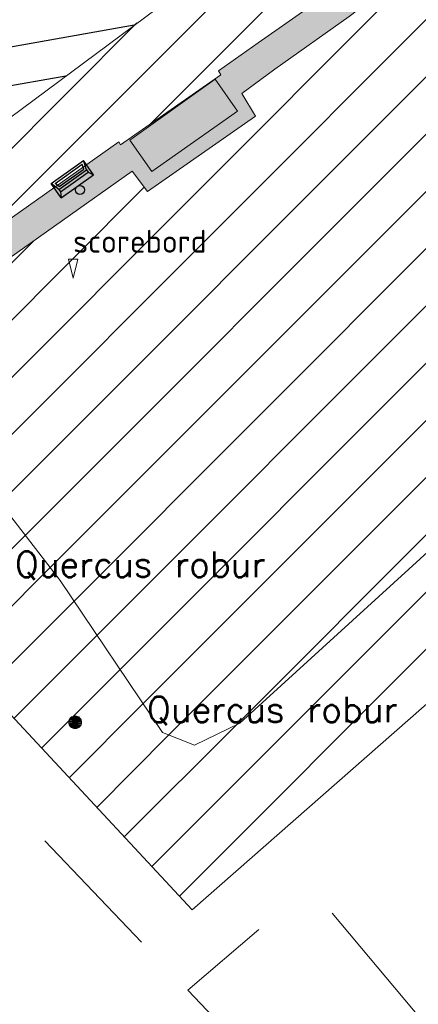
# Model space of a CAD drawing. Header units: metres. Extents: x 102852 to 107197, y 385458 to 392889.
# Tile 21 of 50: x 106842 to 106858, y 392535 to 392574. Entities that reach past the tile are written whole.
import ezdxf
from ezdxf.enums import TextEntityAlignment as Align

# ---------------------------------------------------------------- set-up
doc = ezdxf.new("R2010")
doc.units = ezdxf.units.M
doc.linetypes.add('KG-PERCEEL', pattern=[19, 5.5, -2, -2, 5.5, -2, -2])
for name, color, linetype, lineweight in [('0-BEBOUWING', 7, 'Continuous', 30), ('0-BEPLANTING', 14, 'Continuous', 30), ('0-GRAS OM SPORTVELDEN', 2, 'Continuous', 30), ('0-GRAS SPORTVELDEN', 3, 'Continuous', 30), ('0-VERHARDING', 5, 'Continuous', 30), ('B-WE-GR-GROND-S', 32, 'Continuous', 30), ('B-WE-GR-STRUIK-G', 90, 'Continuous', 13), ('B-WE-IE-GEBOUW-G', 10, 'Continuous', 0), ('B-WE-IE-MEUBILAIR_WEGMEUBILAIR-S', 7, 'Continuous', 30), ('B-WE-KG-GRENS_PERCEEL-GV', 150, 'KG-PERCEEL', 13), ('B-WE-VH-KANTVERHARDING-G', 60, 'Continuous', 13), ('B-WE-VW-MARKERING_LANGS_STREEP_DOORGETROKKEN-G', 7, 'Continuous', 13), ('Bomen', 84, 'Continuous', 0), ('Boomsoort', 10, 'Continuous', 0), ('N-WE-IE-TERREINAFSCHEIDING_KUNSTMATIG_HEKWERK-G', 6, 'Continuous', 0), ('X-XX-AL-TEKST_ALGEMEEN-T', 1, 'Continuous', 13), ('X-XX-AL-VERWIJZING-S', 7, 'Continuous', 30)]:
    doc.layers.add(name, color=color, linetype=linetype, lineweight=lineweight)
doc.styles.add('NLCS-ISO-M200-T25', font='NLCS-ISO.ttf', dxfattribs={"height": 0.5})
doc.styles.add('Style-txt', font='txt.shx')
pattern_1 = [(45, (0, 0), (-1.122532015, 1.122532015), [])]

# ---------------------------------------------------------------- blocks, each defined once
blk = doc.blocks.new('kadata_3')
at = {"layer": 'B-WE-KG-GRENS_PERCEEL-GV'}
for points in [[(106828.823, 392518.824), (106848.507, 392535.623), (106834.924, 392549.799), (106816.215, 392533.813)], [(106863.824, 392527.162), (106853.294, 392539.709), (106848.507, 392535.623), (106859.842, 392523.793)]]:
    blk.add_3dface(points, dxfattribs=at)
blk = doc.blocks.new('SIE-WEG_AFVALBAK_TYPE_02')
at = {"linetype": 'Continuous'}
for p, q in [((1.562, -0.354), (-1.562, -0.354)), ((-1.328, -0.763), (-1.562, -0.354)), ((1.328, -0.763), (-1.328, -0.763)), ((-1.328, -0.986), (-1.328, -0.763)), ((1.328, -0.763), (1.562, -0.354)), ((1.328, -0.986), (1.328, -0.763)), ((-1.328, -0.986), (-1.562, -1.722)), ((1.328, -0.986), (-1.328, -0.986)), ((-1.179, -1.16), (-1.303, -1.549)), ((1.179, -1.16), (-1.179, -1.16)), ((1.179, -1.16), (1.303, -1.549)), ((1.328, -0.986), (1.562, -1.722)), ((1.562, -1.722), (-1.562, -1.722)), ((1.303, -1.549), (-1.303, -1.549))]:
    blk.add_line(p, q, dxfattribs=at)
for p, q in [((-1.562, -0.354), (-1.562, -1.722)), ((1.562, -0.354), (1.562, -1.722))]:
    blk.add_line(p, q)
blk.add_circle((0, 0), 0.354, dxfattribs=at)
blk = doc.blocks.new('opmerking')
at = {"layer": 'X-XX-AL-TEKST_ALGEMEEN-T'}
for p, q in [((-0.375, 1.5), (0, 0)), ((0.375, 1.5), (-0.375, 1.5)), ((0.375, 1.5), (0, 0))]:
    blk.add_line(p, q, dxfattribs=at)
blk = doc.blocks.new('opmerkingen_6')
at = {"layer": 'B-WE-GR-GROND-S'}
blk.add_blockref('opmerking', (0, 0), dxfattribs=at)
at = {"layer": 'X-XX-AL-TEKST_ALGEMEEN-T', "color": 7, "style": 'NLCS-ISO-M200-T25'}
blk.add_attdef('OPMERKINGEN', (0, 0), '', height=1.8, dxfattribs=at)
blk = doc.blocks.new('MPOLYGON_138')
at = {"layer": 'Bomen', "flags": 128}
for points in [[(106843.854, 392546.231), (106843.84, 392546.184), (106844.33, 392546.184)], [(106843.877, 392546.275), (106843.854, 392546.231), (106844.316, 392546.231)], [(106843.854, 392546.231), (106844.316, 392546.231), (106844.33, 392546.184)], [(106843.908, 392546.312), (106843.877, 392546.275), (106844.293, 392546.275)], [(106843.877, 392546.275), (106844.293, 392546.275), (106844.316, 392546.231)], [(106843.946, 392546.344), (106843.908, 392546.312), (106844.262, 392546.312)], [(106843.908, 392546.312), (106844.262, 392546.312), (106844.293, 392546.275)], [(106843.989, 392546.367), (106843.946, 392546.344), (106844.224, 392546.344)], [(106843.946, 392546.344), (106844.224, 392546.344), (106844.262, 392546.312)], [(106844.036, 392546.381), (106843.989, 392546.367), (106844.181, 392546.367)], [(106843.989, 392546.367), (106844.181, 392546.367), (106844.224, 392546.344)], [(106844.085, 392546.386), (106844.036, 392546.381), (106844.134, 392546.381)], [(106844.036, 392546.381), (106844.134, 392546.381), (106844.181, 392546.367)], [(106843.84, 392546.184), (106843.835, 392546.136), (106844.335, 392546.136)], [(106843.835, 392546.136), (106843.84, 392546.087), (106844.33, 392546.087)], [(106843.835, 392546.136), (106844.335, 392546.136), (106844.33, 392546.087)], [(106843.84, 392546.184), (106844.33, 392546.184), (106844.335, 392546.136)], [(106843.84, 392546.087), (106843.854, 392546.04), (106844.316, 392546.04)], [(106843.84, 392546.087), (106844.33, 392546.087), (106844.316, 392546.04)], [(106843.854, 392546.04), (106843.877, 392545.997), (106844.293, 392545.997)], [(106843.854, 392546.04), (106844.316, 392546.04), (106844.293, 392545.997)], [(106843.877, 392545.997), (106843.908, 392545.959), (106844.262, 392545.959)], [(106843.877, 392545.997), (106844.293, 392545.997), (106844.262, 392545.959)], [(106843.908, 392545.959), (106843.946, 392545.928), (106844.224, 392545.928)], [(106843.908, 392545.959), (106844.262, 392545.959), (106844.224, 392545.928)], [(106843.946, 392545.928), (106843.989, 392545.905), (106844.181, 392545.905)], [(106843.946, 392545.928), (106844.224, 392545.928), (106844.181, 392545.905)], [(106843.989, 392545.905), (106844.036, 392545.891), (106844.134, 392545.891)], [(106843.989, 392545.905), (106844.181, 392545.905), (106844.134, 392545.891)], [(106844.036, 392545.891), (106844.134, 392545.891), (106844.085, 392545.886)]]:
    blk.add_lwpolyline(points, close=True, dxfattribs=at)
at = {"layer": 'Bomen', "color": 74, "true_color": 0x55aa00, "flags": 128}
for points in [[(106843.84, 392546.184), (106843.854, 392546.231)], [(106843.854, 392546.231), (106843.877, 392546.275)], [(106843.877, 392546.275), (106843.908, 392546.312)], [(106843.908, 392546.312), (106843.946, 392546.344)], [(106843.946, 392546.344), (106843.989, 392546.367)], [(106843.989, 392546.367), (106844.036, 392546.381)], [(106844.036, 392546.381), (106844.085, 392546.386)], [(106844.085, 392546.386), (106844.134, 392546.381)], [(106844.134, 392546.381), (106844.181, 392546.367)], [(106844.181, 392546.367), (106844.224, 392546.344)], [(106844.224, 392546.344), (106844.262, 392546.312)], [(106844.262, 392546.312), (106844.293, 392546.275)], [(106844.293, 392546.275), (106844.316, 392546.231)], [(106844.316, 392546.231), (106844.33, 392546.184)], [(106843.835, 392546.136), (106843.84, 392546.184)], [(106843.84, 392546.087), (106843.835, 392546.136)], [(106843.854, 392546.04), (106843.84, 392546.087)], [(106843.877, 392545.997), (106843.854, 392546.04)], [(106843.908, 392545.959), (106843.877, 392545.997)], [(106843.946, 392545.928), (106843.908, 392545.959)], [(106843.989, 392545.905), (106843.946, 392545.928)], [(106844.036, 392545.891), (106843.989, 392545.905)], [(106844.085, 392545.886), (106844.036, 392545.891)], [(106844.134, 392545.891), (106844.085, 392545.886)], [(106844.181, 392545.905), (106844.134, 392545.891)], [(106844.224, 392545.928), (106844.181, 392545.905)], [(106844.262, 392545.959), (106844.224, 392545.928)], [(106844.293, 392545.997), (106844.262, 392545.959)], [(106844.316, 392546.04), (106844.293, 392545.997)], [(106844.33, 392546.087), (106844.316, 392546.04)], [(106844.33, 392546.184), (106844.335, 392546.136)], [(106844.335, 392546.136), (106844.33, 392546.087)]]:
    blk.add_lwpolyline(points, dxfattribs=at)
at = {"layer": 'Bomen'}
for points in [[(106843.854, 392546.231), (106843.84, 392546.184), (106844.33, 392546.184)], [(106843.877, 392546.275), (106843.854, 392546.231), (106844.316, 392546.231)], [(106843.854, 392546.231), (106844.316, 392546.231), (106844.33, 392546.184)], [(106843.908, 392546.312), (106843.877, 392546.275), (106844.293, 392546.275)], [(106843.877, 392546.275), (106844.293, 392546.275), (106844.316, 392546.231)], [(106843.946, 392546.344), (106843.908, 392546.312), (106844.262, 392546.312)], [(106843.908, 392546.312), (106844.262, 392546.312), (106844.293, 392546.275)], [(106843.989, 392546.367), (106843.946, 392546.344), (106844.224, 392546.344)], [(106843.946, 392546.344), (106844.224, 392546.344), (106844.262, 392546.312)], [(106844.036, 392546.381), (106843.989, 392546.367), (106844.181, 392546.367)], [(106843.989, 392546.367), (106844.181, 392546.367), (106844.224, 392546.344)], [(106844.085, 392546.386), (106844.036, 392546.381), (106844.134, 392546.381)], [(106844.036, 392546.381), (106844.134, 392546.381), (106844.181, 392546.367)], [(106843.84, 392546.184), (106843.835, 392546.136), (106844.335, 392546.136)], [(106843.84, 392546.184), (106844.33, 392546.184), (106844.335, 392546.136)]]:
    blk.add_solid(points, dxfattribs=at)
at = {"layer": 'Bomen', "extrusion": (0, 0, -1)}
for points in [[(-106843.835, 392546.136), (-106843.84, 392546.087), (-106844.33, 392546.087)], [(-106843.835, 392546.136), (-106844.335, 392546.136), (-106844.33, 392546.087)], [(-106843.84, 392546.087), (-106843.854, 392546.04), (-106844.316, 392546.04)], [(-106843.84, 392546.087), (-106844.33, 392546.087), (-106844.316, 392546.04)], [(-106843.854, 392546.04), (-106843.877, 392545.997), (-106844.293, 392545.997)], [(-106843.854, 392546.04), (-106844.316, 392546.04), (-106844.293, 392545.997)], [(-106843.877, 392545.997), (-106843.908, 392545.959), (-106844.262, 392545.959)], [(-106843.877, 392545.997), (-106844.293, 392545.997), (-106844.262, 392545.959)], [(-106843.908, 392545.959), (-106843.946, 392545.928), (-106844.224, 392545.928)], [(-106843.908, 392545.959), (-106844.262, 392545.959), (-106844.224, 392545.928)], [(-106843.946, 392545.928), (-106843.989, 392545.905), (-106844.181, 392545.905)], [(-106843.946, 392545.928), (-106844.224, 392545.928), (-106844.181, 392545.905)], [(-106843.989, 392545.905), (-106844.036, 392545.891), (-106844.134, 392545.891)], [(-106843.989, 392545.905), (-106844.181, 392545.905), (-106844.134, 392545.891)], [(-106844.036, 392545.891), (-106844.134, 392545.891), (-106844.085, 392545.886)]]:
    blk.add_solid(points, dxfattribs=at)

msp = doc.modelspace()

# ---------------------------------------------------------------- hatches: boundary and pattern name
at = {"layer": '0-BEBOUWING', "ltscale": 0.2, "true_color": 0x636466}
msp.add_hatch(color=251, dxfattribs=at).paths.add_polyline_path([(106850.466, 392570.107), (106849.589, 392571.358), (106846.23, 392568.969), (106847.096, 392567.736)])
at = {"layer": '0-BEPLANTING'}
h = msp.add_hatch(dxfattribs=at)
h.set_pattern_fill('ANSI31', color=256, scale=0.1, pattern_type=2)
h.set_pattern_definition(pattern_1)
h.paths.add_polyline_path([(106719.632, 392514.245), (106718.938, 392514.99), (106718.18, 392514.849), (106716.754, 392513.849), (106712.076, 392510.359), (106711.573, 392510.138), (106701.692, 392517.539), (106697.188, 392521.135), (106696.202, 392522.772), (106696.322, 392524.316), (106699.222, 392528.246), (106697.274, 392530.659), (106688.818, 392535.824), (106687.392, 392536.807), (106686.619, 392536.643), (106682.769, 392533.036), (106682.004, 392532.194), (106672.084, 392538.844), (106661.415, 392546.593), (106655.274, 392551.965), (106652.074, 392554.824), (106647.013, 392550.413), (106685.562, 392524.056), (106688.159, 392527.504), (106683.357, 392530.682), (106687.022, 392535.963), (106697.701, 392528.149), (106694.207, 392522.955), (106689.049, 392526.841), (106686.473, 392523.428), (106700.229, 392513.897), (106747.898, 392480.331), (106760.114, 392490.415), (106786.714, 392512.905), (106804.416, 392527.816), (106813.241, 392535.316), (106825.592, 392546.351), (106830.494, 392550.058), (106835.258, 392553.282), (106839.787, 392548.316), (106848.675, 392538.78), (106895.742, 392580.054), (106885.181, 392593.181), (106903.743, 392606.249), (106901.657, 392607.873), (106900.484, 392607.118), (106898.98, 392605.866), (106894.83, 392602.682), (106888.788, 392598.009), (106881.265, 392592.439), (106880.486, 392591.728), (106880.712, 392590.881), (106881.691, 392589.56), (106885.403, 392585.411), (106887.554, 392583.279), (106888.784, 392581.191), (106889.052, 392579.769), (106888.227, 392578.981), (106881.301, 392573.86), (106875.765, 392568.788), (106869.627, 392563.132), (106865.958, 392560.052), (106860.44, 392555.101), (106850.554, 392546.099), (106848.767, 392545.241), (106847.521, 392545.737), (106843.495, 392551.702), (106839.644, 392556.665), (106837.241, 392559.165), (106836.321, 392558.62), (106834.933, 392557.55), (106829.126, 392553.423), (106819.728, 392546.555), (106810.591, 392540.216), (106809.411, 392539.399), (106807.28, 392537.802), (106805.589, 392535.946), (106803.836, 392533.195), (106797.846, 392528.632), (106788.908, 392521.609), (106779.307, 392514.119), (106772.597, 392509.291), (106765.29, 392503.863), (106757.373, 392497.804), (106744.929, 392488.447), (106743.664, 392487.535), (106742.024, 392487.917), (106739.864, 392489.057), (106738.175, 392490.178), (106736.203, 392491.857), (106726.157, 392505.387)])
h.paths.add_polyline_path([(106699.614, 392543.22), (106698.705, 392541.649), (106697.647, 392537.64), (106698.702, 392535.525), (106704.303, 392527.935), (106712.882, 392516.441), (106713.785, 392515.756), (106715.067, 392516.126), (106716.858, 392517.388), (106717.101, 392517.731), (106716.948, 392518.396), (106712.316, 392525.322), (106709.402, 392530.571), (106708.791, 392530.144)])
at = {"layer": '0-GRAS OM SPORTVELDEN', "ltscale": 0.2}
h = msp.add_hatch(dxfattribs=at)
h.set_pattern_fill('ANSI31', color=256, scale=0.1, pattern_type=2)
h.set_pattern_definition(pattern_1)
h.paths.add_polyline_path([(106849.806, 392571.531), (106849.717, 392571.682), (106851.276, 392572.779), (106853.688, 392574.477), (106851.646, 392577.377), (106812.019, 392547.956), (106811.375, 392547.455), (106810.714, 392548.28), (106804.441, 392556.904), (106797.946, 392565.858), (106794.557, 392570.611), (106790.194, 392576.643), (106787.134, 392580.73), (106780.53, 392589.766), (106778.351, 392592.795), (106774.2, 392598.594), (106773.733, 392599.297), (106774.52, 392599.866), (106813.988, 392628.994), (106811.901, 392631.851), (106807.63, 392628.731), (106803.596, 392625.692), (106797.4, 392621.023), (106769.84, 392599.843), (106788.272, 392573.429), (106789.616, 392571.496), (106790.683, 392570.184), (106810.984, 392544.277), (106845.805, 392568.905), (106845.868, 392568.786), (106846.23, 392569.038)])
h = msp.add_hatch(dxfattribs=at)
h.set_pattern_fill('ANSI31', color=256, scale=0.1, pattern_type=2)
h.set_pattern_definition(pattern_1)
h.paths.add_polyline_path([(106865.958, 392560.052), (106869.627, 392563.132), (106875.765, 392568.788), (106881.301, 392573.86), (106888.227, 392578.981), (106889.052, 392579.769), (106888.784, 392581.191), (106887.554, 392583.279), (106885.403, 392585.411), (106881.691, 392589.56), (106880.712, 392590.881), (106880.486, 392591.728), (106881.265, 392592.439), (106888.788, 392598.009), (106894.83, 392602.682), (106898.98, 392605.866), (106900.484, 392607.118), (106901.657, 392607.873), (106899.026, 392609.273), (106897.151, 392606.396), (106869.095, 392584.792), (106866.66, 392582.907), (106867.262, 392582.105), (106863.228, 392578.98), (106862.583, 392579.802), (106858.324, 392576.475), (106854.848, 392573.824), (106850.626, 392570.802), (106851.169, 392569.909), (106846.922, 392566.951), (106846.328, 392567.754), (106810.746, 392542.603), (106806.867, 392540.514), (106805.259, 392538.939), (106803.549, 392537.653), (106805.589, 392535.946), (106807.28, 392537.802), (106809.411, 392539.399), (106810.591, 392540.216), (106819.728, 392546.555), (106829.126, 392553.423), (106834.933, 392557.55), (106836.321, 392558.62), (106837.241, 392559.165), (106839.644, 392556.665), (106843.495, 392551.702), (106847.521, 392545.737), (106848.767, 392545.241), (106850.554, 392546.099), (106860.44, 392555.101)])
at = {"layer": '0-GRAS SPORTVELDEN'}
h = msp.add_hatch(dxfattribs=at)
h.set_pattern_fill('HATCH', color=256, scale=0.1, style=0, pattern_type=2)
h.set_pattern_definition([(10, (106834.3268, 392630.76), (-0.260472, 1.477212), [])])
h.paths.add_polyline_path([(106804.441, 392556.904), (106810.714, 392548.28), (106812.019, 392547.956), (106851.646, 392577.377), (106891.09, 392606.699), (106891.323, 392607.975), (106887.331, 392613.514), (106884.939, 392616.753), (106878.401, 392625.58), (106875.044, 392630.111), (106870.667, 392636.126), (106867.47, 392640.471), (106860.821, 392649.525), (106858.964, 392652.065), (106854.699, 392657.807), (106853.422, 392658.104), (106813.988, 392628.994), (106774.52, 392599.866), (106774.2, 392598.594), (106778.351, 392592.795), (106780.53, 392589.766), (106787.134, 392580.73), (106790.194, 392576.643), (106794.557, 392570.611), (106797.946, 392565.858)])
at = {"layer": '0-VERHARDING', "true_color": 0x939598}
msp.add_hatch(color=252, dxfattribs=at).paths.add_polyline_path([(106810.746, 392542.603), (106789.327, 392569.967), (106788.619, 392570.856), (106787.899, 392571.816), (106768.951, 392599.204), (106769.191, 392599.388), (106769.84, 392599.843), (106788.272, 392573.429), (106789.616, 392571.496), (106790.683, 392570.184), (106810.984, 392544.277), (106845.805, 392568.905), (106845.868, 392568.786), (106846.23, 392569.038), (106846.23, 392568.969), (106847.096, 392567.736), (106850.466, 392570.107), (106849.589, 392571.358), (106849.806, 392571.531), (106849.717, 392571.682), (106851.276, 392572.779), (106853.838, 392574.583), (106857.484, 392577.394), (106862.248, 392581.041), (106862.338, 392580.931), (106862.355, 392580.944), (106863.269, 392579.709), (106866.528, 392582.203), (106865.605, 392583.432), (106865.67, 392583.482), (106865.573, 392583.601), (106895.489, 392606.638), (106877.199, 392633.023), (106876.152, 392634.51), (106874.71, 392636.423), (106854.352, 392662.257), (106854.597, 392663.978), (106875.812, 392636.976), (106876.686, 392635.854), (106877.718, 392634.355), (106897.151, 392606.396), (106869.095, 392584.792), (106866.66, 392582.907), (106867.262, 392582.105), (106863.228, 392578.98), (106862.583, 392579.802), (106858.324, 392576.475), (106854.848, 392573.824), (106850.626, 392570.802), (106851.169, 392569.909), (106846.922, 392566.951), (106846.328, 392567.754)])

# ---------------------------------------------------------------- linework, layer by layer
at = {"layer": 'B-WE-GR-STRUIK-G', "flags": 128}
msp.add_lwpolyline([(106860.44, 392555.101), (106850.554, 392546.099), (106848.767, 392545.241), (106847.521, 392545.737), (106843.495, 392551.702), (106839.644, 392556.665), (106837.241, 392559.165), (106836.321, 392558.62), (106834.933, 392557.55), (106829.126, 392553.423), (106819.728, 392546.555), (106810.591, 392540.216), (106809.411, 392539.399)], dxfattribs=at)
at = {"layer": 'B-WE-IE-GEBOUW-G'}
msp.add_3dface([(106846.23, 392568.969), (106847.096, 392567.736), (106850.466, 392570.107), (106849.589, 392571.358)], dxfattribs=at)
at = {"layer": 'B-WE-VH-KANTVERHARDING-G', "flags": 128}
for points in [[(106862.248, 392581.041), (106857.484, 392577.394), (106853.838, 392574.583), (106851.276, 392572.779), (106849.717, 392571.682), (106849.806, 392571.531), (106845.868, 392568.786), (106845.805, 392568.905), (106810.984, 392544.277), (106790.683, 392570.184), (106789.616, 392571.496), (106788.272, 392573.429), (106769.84, 392599.843), (106797.4, 392621.023), (106807.63, 392628.731), (106815.701, 392634.654), (106821.882, 392639.142), (106854.352, 392662.257), (106874.71, 392636.423)], [(106866.66, 392582.907), (106867.262, 392582.105), (106863.228, 392578.98), (106862.583, 392579.802), (106858.324, 392576.475), (106854.848, 392573.824), (106851.922, 392571.749), (106851.922, 392571.749), (106850.626, 392570.802), (106850.626, 392570.802), (106850.626, 392570.802), (106851.169, 392569.909), (106846.922, 392566.951), (106846.328, 392567.754), (106810.746, 392542.603), (106789.327, 392569.967), (106788.619, 392570.856), (106787.899, 392571.816), (106768.951, 392599.204)]]:
    msp.add_lwpolyline(points, dxfattribs=at)
at = {"layer": 'B-WE-VW-MARKERING_LANGS_STREEP_DOORGETROKKEN-G', "flags": 128}
msp.add_lwpolyline([(106891.09, 392606.699), (106851.646, 392577.377), (106812.019, 392547.956), (106811.375, 392547.455), (106810.714, 392548.28), (106804.441, 392556.904), (106797.946, 392565.858), (106794.557, 392570.611), (106790.194, 392576.643), (106787.134, 392580.73), (106780.53, 392589.766), (106778.351, 392592.795), (106774.2, 392598.594), (106773.733, 392599.297), (106774.52, 392599.866), (106813.988, 392628.994), (106853.422, 392658.104), (106854.142, 392658.625), (106854.699, 392657.807), (106858.964, 392652.065)], dxfattribs=at)
at = {"layer": 'N-WE-IE-TERREINAFSCHEIDING_KUNSTMATIG_HEKWERK-G', "flags": 128}
msp.add_lwpolyline([(106686.473, 392523.428), (106700.229, 392513.897), (106747.898, 392480.331), (106760.114, 392490.415), (106786.714, 392512.905), (106804.416, 392527.816), (106813.241, 392535.316), (106825.592, 392546.351), (106830.494, 392550.058), (106835.258, 392553.282), (106839.787, 392548.316), (106848.675, 392538.78), (106895.742, 392580.054), (106885.181, 392593.181), (106903.743, 392606.249)], dxfattribs=at)

# ---------------------------------------------------------------- block references
at = {"layer": 'B-WE-IE-MEUBILAIR_WEGMEUBILAIR-S', "xscale": 0.4999999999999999, "yscale": 0.4999999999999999, "zscale": 0.4999999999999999, "rotation": 215.1727212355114}
msp.add_blockref('SIE-WEG_AFVALBAK_TYPE_02', (106844.273, 392567.013), dxfattribs=at)
at = {"layer": 'Bomen', "rotation": 360}
msp.add_blockref('MPOLYGON_138', (0, 0, 0.134), dxfattribs=at)
at = {"layer": 'X-XX-AL-TEKST_ALGEMEEN-T'}
ref = msp.add_blockref('opmerkingen_6', (106844.007, 392563.551), dxfattribs=dict(at, xscale=0.5, yscale=0.5, zscale=0.5, rotation=360))
ref.add_attrib('OPMERKINGEN', 'scorebord', (106844.007, 392564.551), dxfattribs={"color": 7, "height": 0.9, "style": 'NLCS-ISO-M200-T25'})
at = {"layer": 'X-XX-AL-VERWIJZING-S', "rotation": 360}
msp.add_blockref('kadata_3', (0, 0), dxfattribs=at)

# ---------------------------------------------------------------- texts
at = {"layer": 'Boomsoort', "color": 7, "style": 'Style-txt'}
for p in [(106851.562, 392551.833, 0.134), (106856.752, 392546.136, 0.134)]:
    msp.add_text('Quercus robur', height=1, dxfattribs=at).set_placement(p, align=Align.RIGHT)

doc.saveas('drawing.dxf')
